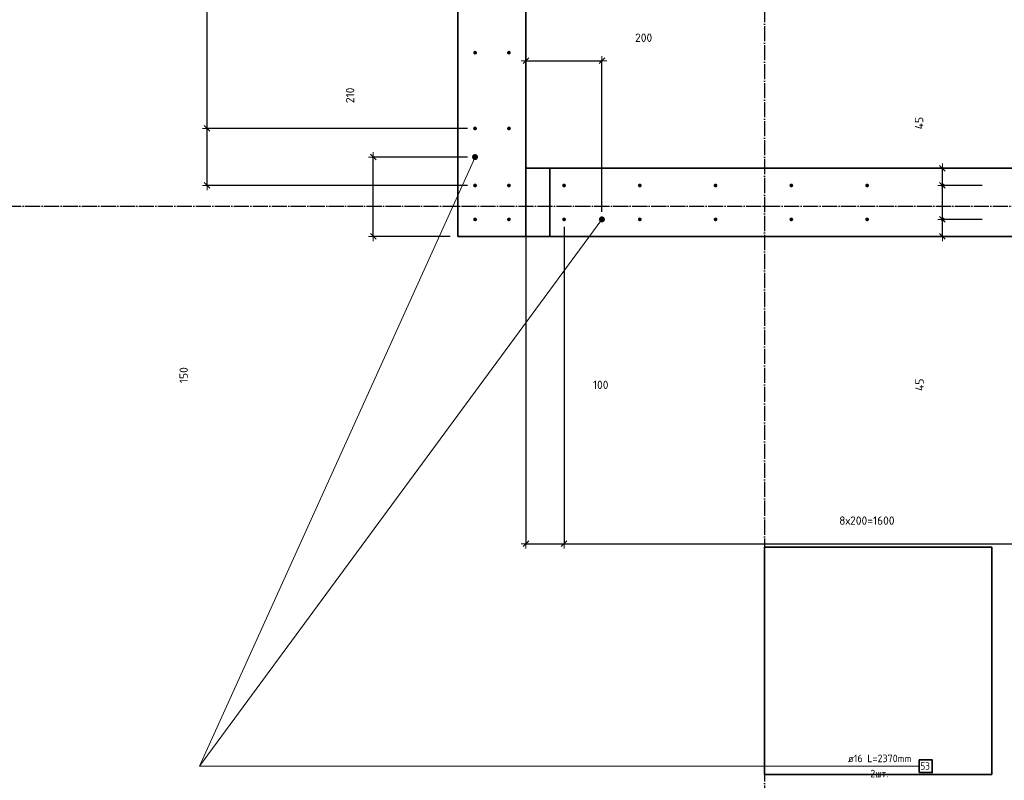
# Model space of a CAD drawing. Header units: millimetres. Extents: x 27309 to 183995, y -852 to 48500.
# Tile 28 of 93: x 133853 to 136453, y 36885 to 38892. Entities that reach past the tile are written whole.
import ezdxf

# ---------------------------------------------------------------- set-up
doc = ezdxf.new("R2010")
doc.units = ezdxf.units.MM
doc.header["$PDMODE"] = 65
for name, pattern in [('______11', [50, 40, -5, 0, -5]), ('______5', [110, 80, -10, 10, -10]), ('________', [0])]:
    doc.linetypes.add(name, pattern=pattern)
doc.layers.add('Арм.стержн. Выпуски', color=180, linetype='Continuous', lineweight=35)
doc.layers.add('Размерная линия_ общее', color=7, linetype='Continuous', lineweight=13)
doc.layers.add('Осевая линия_ общее', color=7, linetype='______5', lineweight=13, true_color=0xa0a0a0)
doc.styles.add('ISOCPEUR', font='ISOCPEUR')
doc.dimstyles.new('DIMSTYLE_3', dxfattribs={"dimtxt": 22, "dimasz": 25, "dimexe": 0, "dimexo": 0, "dimgap": 11, "dimtad": 2, "dimdec": 0, "dimrnd": 5, "dimzin": 12, "dimdsep": 46, "dimtxsty": 'ISOCPEUR', "dimblk1": 'ALL_ML_STRICH', "dimblk2": 'ALL_ML_STRICH', "dimsah": 1, "dimcen": 0, "dimclrd": 7, "dimclre": 256, "dimclrt": 7, "dimadec": 0, "dimazin": 0, "dimtfac": 1, "dimtdec": 0, "dimtix": 1, "dimtmove": 2, "dimatfit": 3, "dimfxl": 0, "dimtzin": 0, "dimlwd": 0, "dimlwe": -3, "dimarcsym": 0})
doc.dimstyles.new('DIMSTYLE_5', dxfattribs={"dimtxt": 22, "dimasz": 25, "dimexe": 0, "dimexo": 0, "dimgap": 11, "dimtad": 2, "dimdec": 0, "dimrnd": 5, "dimzin": 12, "dimdsep": 46, "dimtxsty": 'ISOCPEUR', "dimblk1": 'ALL_ML_STRICH', "dimblk2": 'ALL_ML_STRICH', "dimsah": 1, "dimcen": 0, "dimclrd": 7, "dimclre": 256, "dimclrt": 7, "dimadec": 0, "dimazin": 0, "dimtfac": 1, "dimtdec": 0, "dimtix": 1, "dimtmove": 2, "dimatfit": 3, "dimfxl": 0, "dimtvp": 1.2, "dimtzin": 0, "dimlwd": 0, "dimlwe": -3, "dimarcsym": 0})
doc.dimstyles.new('DIMSTYLE_7', dxfattribs={"dimtxt": 22, "dimasz": 25, "dimexe": 0, "dimexo": 0, "dimgap": 11, "dimtad": 0, "dimdec": 0, "dimrnd": 5, "dimzin": 12, "dimdsep": 46, "dimtxsty": 'ISOCPEUR', "dimblk1": 'ALL_ML_STRICH', "dimblk2": 'ALL_ML_STRICH', "dimsah": 1, "dimcen": 0, "dimclrd": 7, "dimclre": 256, "dimclrt": 7, "dimadec": 0, "dimazin": 0, "dimtfac": 1, "dimtdec": 0, "dimtix": 1, "dimtmove": 2, "dimatfit": 3, "dimfxl": 0, "dimtzin": 0, "dimlwd": 0, "dimlwe": -3, "dimarcsym": 0})

# ---------------------------------------------------------------- blocks, each defined once
blk = doc.blocks.new('ALL_ML_STRICH')
at = {"color": 0, "linetype": 'ByBlock', "lineweight": -2}
for p, q in [((-1, 0), (0.5, 0)), ((-0.3, -0.3), (0.3, 0.3)), ((0, -0.5), (0, 0.5))]:
    blk.add_line(p, q, dxfattribs=at)
blk = doc.blocks.new('*D177')
at = {"layer": 'DEFPOINTS', "color": 7, "linetype": 'Continuous', "lineweight": 13, "transparency": 33554687}
for p in [(136414.1, 38365), (136289.4, 38320), (136352.1, 38320)]:
    blk.add_point(p, dxfattribs=at)
at = {"layer": 'Размерная линия_ общее', "color": 253, "linetype": 'Continuous', "lineweight": -2, "true_color": 0xa0a0a0, "transparency": 33554687}
for p, q in [((136394.1, 38365), (136289.4, 38365)), ((136332.1, 38320), (136289.4, 38320))]:
    blk.add_line(p, q, dxfattribs=at)
at = {"layer": 'Размерная линия_ общее', "color": 7, "linetype": 'Continuous', "lineweight": -2, "transparency": 33554687}
blk.add_line((136289.4, 38320), (136289.4, 38365), dxfattribs=at)
at = {"layer": 'Размерная линия_ общее', "color": 7, "linetype": 'Continuous', "lineweight": 13, "transparency": 33554687, "xscale": 25, "yscale": 25, "zscale": 25}
for p, rotation in [((136289.4, 38365), 90), ((136289.4, 38320), 270)]:
    blk.add_blockref('ALL_ML_STRICH', p, dxfattribs=dict(at, rotation=rotation))
at = {"layer": 'Размерная линия_ общее', "color": 7, "linetype": 'Continuous', "lineweight": 13, "transparency": 33554687, "insert": (136228.9, 37928.5), "char_height": 22, "width": 44, "attachment_point": 5, "rotation": 90, "style": 'ISOCPEUR'}
blk.add_mtext('\\A1;{45}', dxfattribs=at)
blk = doc.blocks.new('*D178')
at = {"layer": 'DEFPOINTS', "color": 7, "linetype": 'Continuous', "lineweight": 13, "transparency": 33554687}
for p in [(136414.1, 38454.5), (136289.4, 38365), (136414.1, 38365)]:
    blk.add_point(p, dxfattribs=at)
at = {"layer": 'Размерная линия_ общее', "color": 253, "linetype": 'Continuous', "lineweight": -2, "true_color": 0xa0a0a0, "transparency": 33554687}
for p, q in [((136394.1, 38454.5), (136289.4, 38454.5)), ((136394.1, 38365), (136289.4, 38365))]:
    blk.add_line(p, q, dxfattribs=at)
at = {"layer": 'Размерная линия_ общее', "color": 7, "linetype": 'Continuous', "lineweight": -2, "transparency": 33554687}
blk.add_line((136289.4, 38365), (136289.4, 38454.5), dxfattribs=at)
at = {"layer": 'Размерная линия_ общее', "color": 7, "linetype": 'Continuous', "lineweight": 13, "transparency": 33554687, "xscale": 25, "yscale": 25, "zscale": 25}
for p, rotation in [((136289.4, 38454.5), 90), ((136289.4, 38365), 270)]:
    blk.add_blockref('ALL_ML_STRICH', p, dxfattribs=dict(at, rotation=rotation))
at = {"layer": 'Размерная линия_ общее', "color": 7, "linetype": 'Continuous', "lineweight": 13, "transparency": 33554687, "insert": (136560.9, 38613.9), "char_height": 22, "width": 44, "attachment_point": 5, "rotation": 90, "style": 'ISOCPEUR'}
blk.add_mtext('\\A1;{90}', dxfattribs=at)
blk = doc.blocks.new('*D179')
at = {"layer": 'DEFPOINTS', "color": 7, "linetype": 'Continuous', "lineweight": 13, "transparency": 33554687}
for p in [(136392.7, 38500), (136289.4, 38454.5), (136414.1, 38454.5)]:
    blk.add_point(p, dxfattribs=at)
at = {"layer": 'Размерная линия_ общее', "color": 253, "linetype": 'Continuous', "lineweight": -2, "true_color": 0xa0a0a0, "transparency": 33554687}
for p, q in [((136372.7, 38500), (136289.4, 38500)), ((136394.1, 38454.5), (136289.4, 38454.5))]:
    blk.add_line(p, q, dxfattribs=at)
at = {"layer": 'Размерная линия_ общее', "color": 7, "linetype": 'Continuous', "lineweight": -2, "transparency": 33554687}
blk.add_line((136289.4, 38454.5), (136289.4, 38500), dxfattribs=at)
at = {"layer": 'Размерная линия_ общее', "color": 7, "linetype": 'Continuous', "lineweight": 13, "transparency": 33554687, "xscale": 25, "yscale": 25, "zscale": 25}
for p, rotation in [((136289.4, 38500), 90), ((136289.4, 38454.5), 270)]:
    blk.add_blockref('ALL_ML_STRICH', p, dxfattribs=dict(at, rotation=rotation))
at = {"layer": 'Размерная линия_ общее', "color": 7, "linetype": 'Continuous', "lineweight": 13, "transparency": 33554687, "insert": (136227.8, 38619.1), "char_height": 22, "width": 44, "attachment_point": 5, "rotation": 90, "style": 'ISOCPEUR'}
blk.add_mtext('\\A1;{45}', dxfattribs=at)
blk = doc.blocks.new('*D474')
at = {"layer": 'DEFPOINTS', "color": 7, "linetype": 'Continuous', "lineweight": 13, "transparency": 33554687}
for p in [(135055.5, 38529.5), (134786.6, 38320), (135010, 38320)]:
    blk.add_point(p, dxfattribs=at)
at = {"layer": 'Размерная линия_ общее', "color": 253, "linetype": 'Continuous', "lineweight": -2, "true_color": 0xa0a0a0, "transparency": 33554687}
for p, q in [((135035.5, 38529.5), (134786.6, 38529.5)), ((134990, 38320), (134786.6, 38320))]:
    blk.add_line(p, q, dxfattribs=at)
at = {"layer": 'Размерная линия_ общее', "color": 7, "linetype": 'Continuous', "lineweight": -2, "transparency": 33554687}
blk.add_line((134786.6, 38320), (134786.6, 38529.5), dxfattribs=at)
at = {"layer": 'Размерная линия_ общее', "color": 7, "linetype": 'Continuous', "lineweight": 13, "transparency": 33554687, "xscale": 25, "yscale": 25, "zscale": 25}
for p, rotation in [((134786.6, 38529.5), 90), ((134786.6, 38320), 270)]:
    blk.add_blockref('ALL_ML_STRICH', p, dxfattribs=dict(at, rotation=rotation))
at = {"layer": 'Размерная линия_ общее', "color": 7, "linetype": 'Continuous', "lineweight": 13, "transparency": 33554687, "insert": (134725.6, 38692.3), "char_height": 22, "width": 66, "attachment_point": 5, "rotation": 90, "style": 'ISOCPEUR'}
blk.add_mtext('\\A1;{210}', dxfattribs=at)
blk = doc.blocks.new('*D478')
at = {"layer": 'DEFPOINTS', "color": 7, "linetype": 'Continuous', "lineweight": 13, "transparency": 33554687}
for p in [(135055.5, 38605), (134348.2, 38454.5), (135055.5, 38454.5)]:
    blk.add_point(p, dxfattribs=at)
at = {"layer": 'Размерная линия_ общее', "color": 253, "linetype": 'Continuous', "lineweight": -2, "true_color": 0xa0a0a0, "transparency": 33554687}
for p, q in [((135035.5, 38605), (134348.2, 38605)), ((135035.5, 38454.5), (134348.2, 38454.5))]:
    blk.add_line(p, q, dxfattribs=at)
at = {"layer": 'Размерная линия_ общее', "color": 7, "linetype": 'Continuous', "lineweight": -2, "transparency": 33554687}
blk.add_line((134348.2, 38454.5), (134348.2, 38605), dxfattribs=at)
at = {"layer": 'Размерная линия_ общее', "color": 7, "linetype": 'Continuous', "lineweight": 13, "transparency": 33554687, "xscale": 25, "yscale": 25, "zscale": 25}
for p, rotation in [((134348.2, 38605), 90), ((134348.2, 38454.5), 270)]:
    blk.add_blockref('ALL_ML_STRICH', p, dxfattribs=dict(at, rotation=rotation))
at = {"layer": 'Размерная линия_ общее', "color": 7, "linetype": 'Continuous', "lineweight": 13, "transparency": 33554687, "insert": (134286.2, 37953.8), "char_height": 22, "width": 66, "attachment_point": 5, "rotation": 90, "style": 'ISOCPEUR'}
blk.add_mtext('\\A1;{150}', dxfattribs=at)
blk = doc.blocks.new('*D479')
at = {"layer": 'DEFPOINTS', "color": 7, "linetype": 'Continuous', "lineweight": 13, "transparency": 33554687}
for p in [(135055.5, 40005), (134348.2, 38605), (135055.5, 38605)]:
    blk.add_point(p, dxfattribs=at)
at = {"layer": 'Размерная линия_ общее', "color": 253, "linetype": 'Continuous', "lineweight": -2, "true_color": 0xa0a0a0, "transparency": 33554687}
for p, q in [((135035.5, 40005), (134348.2, 40005)), ((135035.5, 38605), (134348.2, 38605))]:
    blk.add_line(p, q, dxfattribs=at)
at = {"layer": 'Размерная линия_ общее', "color": 7, "linetype": 'Continuous', "lineweight": -2, "transparency": 33554687}
blk.add_line((134348.2, 38605), (134348.2, 40005), dxfattribs=at)
at = {"layer": 'Размерная линия_ общее', "color": 7, "linetype": 'Continuous', "lineweight": 13, "transparency": 33554687, "xscale": 25, "yscale": 25, "zscale": 25}
for p, rotation in [((134348.2, 40005), 90), ((134348.2, 38605), 270)]:
    blk.add_blockref('ALL_ML_STRICH', p, dxfattribs=dict(at, rotation=rotation))
at = {"layer": 'Размерная линия_ общее', "color": 7, "linetype": 'Continuous', "lineweight": 13, "transparency": 33554687, "insert": (134276.2, 39267.6), "char_height": 22, "width": 1.1, "attachment_point": 1, "rotation": 90, "line_spacing_factor": 0.60241, "style": 'ISOCPEUR'}
blk.add_mtext('7х200', dxfattribs=at)
blk = doc.blocks.new('*D485')
at = {"layer": 'DEFPOINTS', "color": 7, "linetype": 'Continuous', "lineweight": 13, "transparency": 33554687}
for p in [(135190, 38500), (135290.5, 38365), (135190, 37509)]:
    blk.add_point(p, dxfattribs=at)
at = {"layer": 'Размерная линия_ общее', "color": 253, "linetype": 'Continuous', "lineweight": -2, "true_color": 0xa0a0a0, "transparency": 33554687}
for p, q in [((135190, 38480), (135190, 37509)), ((135290.5, 38345), (135290.5, 37509))]:
    blk.add_line(p, q, dxfattribs=at)
at = {"layer": 'Размерная линия_ общее', "color": 7, "linetype": 'Continuous', "lineweight": -2, "transparency": 33554687}
blk.add_line((135190, 37509), (135290.5, 37509), dxfattribs=at)
at = {"layer": 'Размерная линия_ общее', "color": 7, "linetype": 'Continuous', "lineweight": 13, "transparency": 33554687, "xscale": 25, "yscale": 25, "zscale": 25, "rotation": 180}
blk.add_blockref('ALL_ML_STRICH', (135190, 37509), dxfattribs=at)
at = {"layer": 'Размерная линия_ общее', "color": 7, "linetype": 'Continuous', "lineweight": 13, "transparency": 33554687, "xscale": 25, "yscale": 25, "zscale": 25}
blk.add_blockref('ALL_ML_STRICH', (135290.5, 37509), dxfattribs=at)
at = {"layer": 'Размерная линия_ общее', "color": 7, "linetype": 'Continuous', "lineweight": 13, "transparency": 33554687, "insert": (135387.1, 37928.3), "char_height": 22, "width": 66, "attachment_point": 5, "style": 'ISOCPEUR'}
blk.add_mtext('\\A1;{100}', dxfattribs=at)
blk = doc.blocks.new('*D486')
at = {"layer": 'DEFPOINTS', "color": 7, "linetype": 'Continuous', "lineweight": 13, "transparency": 33554687}
for p in [(135290.5, 38365), (136890.5, 38365), (135290.5, 37509)]:
    blk.add_point(p, dxfattribs=at)
at = {"layer": 'Размерная линия_ общее', "color": 253, "linetype": 'Continuous', "lineweight": -2, "true_color": 0xa0a0a0, "transparency": 33554687}
for p, q in [((135290.5, 38345), (135290.5, 37509)), ((136890.5, 38345), (136890.5, 37509))]:
    blk.add_line(p, q, dxfattribs=at)
at = {"layer": 'Размерная линия_ общее', "color": 7, "linetype": 'Continuous', "lineweight": -2, "transparency": 33554687}
blk.add_line((135290.5, 37509), (136890.5, 37509), dxfattribs=at)
at = {"layer": 'Размерная линия_ общее', "color": 7, "linetype": 'Continuous', "lineweight": 13, "transparency": 33554687, "xscale": 25, "yscale": 25, "zscale": 25, "rotation": 180}
blk.add_blockref('ALL_ML_STRICH', (135290.5, 37509), dxfattribs=at)
at = {"layer": 'Размерная линия_ общее', "color": 7, "linetype": 'Continuous', "lineweight": 13, "transparency": 33554687, "xscale": 25, "yscale": 25, "zscale": 25}
blk.add_blockref('ALL_ML_STRICH', (136890.5, 37509), dxfattribs=at)
at = {"layer": 'Размерная линия_ общее', "color": 7, "linetype": 'Continuous', "lineweight": 13, "transparency": 33554687, "insert": (136016.8, 37581), "char_height": 22, "width": 1.1, "attachment_point": 1, "line_spacing_factor": 0.60241, "style": 'ISOCPEUR'}
blk.add_mtext('8х200=1600', dxfattribs=at)
blk = doc.blocks.new('*D526')
at = {"layer": 'DEFPOINTS', "color": 7, "linetype": 'Continuous', "lineweight": 13, "transparency": 33554687}
for p in [(135190, 38783.6), (135190, 38500), (135390.5, 38365)]:
    blk.add_point(p, dxfattribs=at)
at = {"layer": 'Размерная линия_ общее', "color": 253, "linetype": 'Continuous', "lineweight": -2, "true_color": 0xa0a0a0, "transparency": 33554687}
for p, q in [((135190, 38520), (135190, 38783.6)), ((135390.5, 38385), (135390.5, 38783.6))]:
    blk.add_line(p, q, dxfattribs=at)
at = {"layer": 'Размерная линия_ общее', "color": 7, "linetype": 'Continuous', "lineweight": -2, "transparency": 33554687}
blk.add_line((135190, 38783.6), (135390.5, 38783.6), dxfattribs=at)
at = {"layer": 'Размерная линия_ общее', "color": 7, "linetype": 'Continuous', "lineweight": 13, "transparency": 33554687, "xscale": 25, "yscale": 25, "zscale": 25, "rotation": 180}
blk.add_blockref('ALL_ML_STRICH', (135190, 38783.6), dxfattribs=at)
at = {"layer": 'Размерная линия_ общее', "color": 7, "linetype": 'Continuous', "lineweight": 13, "transparency": 33554687, "xscale": 25, "yscale": 25, "zscale": 25}
blk.add_blockref('ALL_ML_STRICH', (135390.5, 38783.6), dxfattribs=at)
at = {"layer": 'Размерная линия_ общее', "color": 7, "linetype": 'Continuous', "lineweight": 13, "transparency": 33554687, "insert": (135500.6, 38844.5), "char_height": 22, "width": 66, "attachment_point": 5, "style": 'ISOCPEUR'}
blk.add_mtext('\\A1;{200}', dxfattribs=at)

msp = doc.modelspace()

# ---------------------------------------------------------------- hatches: boundary and pattern name
at = {"layer": 'Арм.стержн. Выпуски', "linetype": 'Continuous', "lineweight": 35, "transparency": 33554687}
for color, points in [(4, [(135060.5, 38805), (135060.1, 38806.9), (135059, 38808.5), (135057.4, 38809.6), (135055.5, 38810), (135053.6, 38809.6), (135051.9, 38808.5), (135050.8, 38806.9), (135050.5, 38805), (135050.8, 38803.1), (135051.9, 38801.4), (135053.6, 38800.4), (135055.5, 38800), (135057.4, 38800.4), (135059, 38801.4), (135060.1, 38803.1)]), (4, [(135150, 38805), (135149.6, 38806.9), (135148.5, 38808.5), (135146.9, 38809.6), (135145, 38810), (135143.1, 38809.6), (135141.5, 38808.5), (135140.4, 38806.9), (135140, 38805), (135140.4, 38803.1), (135141.5, 38801.4), (135143.1, 38800.4), (135145, 38800), (135146.9, 38800.4), (135148.5, 38801.4), (135149.6, 38803.1)]), (4, [(135060.5, 38605), (135060.1, 38606.9), (135059, 38608.5), (135057.4, 38609.6), (135055.5, 38610), (135053.6, 38609.6), (135051.9, 38608.5), (135050.8, 38606.9), (135050.5, 38605), (135050.8, 38603.1), (135051.9, 38601.4), (135053.6, 38600.4), (135055.5, 38600), (135057.4, 38600.4), (135059, 38601.4), (135060.1, 38603.1)]), (4, [(135150, 38605), (135149.6, 38606.9), (135148.5, 38608.5), (135146.9, 38609.6), (135145, 38610), (135143.1, 38609.6), (135141.5, 38608.5), (135140.4, 38606.9), (135140, 38605), (135140.4, 38603.1), (135141.5, 38601.4), (135143.1, 38600.4), (135145, 38600), (135146.9, 38600.4), (135148.5, 38601.4), (135149.6, 38603.1)]), (7, [(135063.5, 38529.5), (135062.8, 38532.6), (135061.1, 38535.2), (135058.5, 38536.9), (135055.5, 38537.5), (135052.4, 38536.9), (135049.8, 38535.2), (135048.1, 38532.6), (135047.5, 38529.5), (135048.1, 38526.4), (135049.8, 38523.8), (135052.4, 38522.1), (135055.5, 38521.5), (135058.5, 38522.1), (135061.1, 38523.8), (135062.8, 38526.4)]), (4, [(135060.5, 38454.5), (135060.1, 38456.4), (135059, 38458), (135057.4, 38459.1), (135055.5, 38459.5), (135053.5, 38459.1), (135051.9, 38458), (135050.8, 38456.4), (135050.5, 38454.5), (135050.8, 38452.6), (135051.9, 38451), (135053.5, 38449.9), (135055.5, 38449.5), (135057.4, 38449.9), (135059, 38451), (135060.1, 38452.6)]), (4, [(135150, 38454.5), (135149.6, 38456.4), (135148.5, 38458), (135146.9, 38459.1), (135145, 38459.5), (135143.1, 38459.1), (135141.5, 38458), (135140.4, 38456.4), (135140, 38454.5), (135140.4, 38452.6), (135141.5, 38451), (135143.1, 38449.9), (135145, 38449.5), (135146.9, 38449.9), (135148.5, 38451), (135149.6, 38452.6)]), (4, [(135295.5, 38454.5), (135295.1, 38456.4), (135294, 38458), (135292.4, 38459.1), (135290.5, 38459.5), (135288.6, 38459.1), (135287, 38458), (135285.9, 38456.4), (135285.5, 38454.5), (135285.9, 38452.6), (135287, 38451), (135288.6, 38449.9), (135290.5, 38449.5), (135292.4, 38449.9), (135294, 38451), (135295.1, 38452.6)]), (4, [(135495.5, 38454.5), (135495.1, 38456.4), (135494, 38458), (135492.4, 38459.1), (135490.5, 38459.5), (135488.6, 38459.1), (135487, 38458), (135485.9, 38456.4), (135485.5, 38454.5), (135485.9, 38452.6), (135487, 38451), (135488.6, 38449.9), (135490.5, 38449.5), (135492.4, 38449.9), (135494, 38451), (135495.1, 38452.6)]), (4, [(135695.5, 38454.5), (135695.1, 38456.4), (135694, 38458), (135692.4, 38459.1), (135690.5, 38459.5), (135688.6, 38459.1), (135687, 38458), (135685.9, 38456.4), (135685.5, 38454.5), (135685.9, 38452.6), (135687, 38451), (135688.6, 38449.9), (135690.5, 38449.5), (135692.4, 38449.9), (135694, 38451), (135695.1, 38452.6)]), (4, [(135895.5, 38454.5), (135895.1, 38456.4), (135894, 38458), (135892.4, 38459.1), (135890.5, 38459.5), (135888.6, 38459.1), (135887, 38458), (135885.9, 38456.4), (135885.5, 38454.5), (135885.9, 38452.6), (135887, 38451), (135888.6, 38449.9), (135890.5, 38449.5), (135892.4, 38449.9), (135894, 38451), (135895.1, 38452.6)]), (4, [(136095.5, 38454.5), (136095.1, 38456.4), (136094, 38458), (136092.4, 38459.1), (136090.5, 38459.5), (136088.6, 38459.1), (136087, 38458), (136085.9, 38456.4), (136085.5, 38454.5), (136085.9, 38452.6), (136087, 38451), (136088.6, 38449.9), (136090.5, 38449.5), (136092.4, 38449.9), (136094, 38451), (136095.1, 38452.6)]), (4, [(136295.5, 38454.5), (136295.1, 38456.4), (136294, 38458), (136292.4, 38459.1), (136290.5, 38459.5), (136288.6, 38459.1), (136287, 38458), (136285.9, 38456.4), (136285.5, 38454.5), (136285.9, 38452.6), (136287, 38451), (136288.6, 38449.9), (136290.5, 38449.5), (136292.4, 38449.9), (136294, 38451), (136295.1, 38452.6)]), (4, [(135060.5, 38365), (135060.1, 38366.9), (135059, 38368.5), (135057.4, 38369.6), (135055.5, 38370), (135053.5, 38369.6), (135051.9, 38368.5), (135050.8, 38366.9), (135050.5, 38365), (135050.8, 38363.1), (135051.9, 38361.4), (135053.5, 38360.4), (135055.5, 38360), (135057.4, 38360.4), (135059, 38361.4), (135060.1, 38363.1)]), (4, [(135150, 38365), (135149.6, 38366.9), (135148.5, 38368.5), (135146.9, 38369.6), (135145, 38370), (135143.1, 38369.6), (135141.5, 38368.5), (135140.4, 38366.9), (135140, 38365), (135140.4, 38363.1), (135141.5, 38361.4), (135143.1, 38360.4), (135145, 38360), (135146.9, 38360.4), (135148.5, 38361.4), (135149.6, 38363.1)]), (4, [(135295.5, 38365), (135295.1, 38366.9), (135294, 38368.5), (135292.4, 38369.6), (135290.5, 38370), (135288.6, 38369.6), (135287, 38368.5), (135285.9, 38366.9), (135285.5, 38365), (135285.9, 38363.1), (135287, 38361.4), (135288.6, 38360.4), (135290.5, 38360), (135292.4, 38360.4), (135294, 38361.4), (135295.1, 38363.1)]), (7, [(135398.5, 38365), (135397.9, 38368), (135396.2, 38370.6), (135393.6, 38372.4), (135390.5, 38373), (135387.4, 38372.4), (135384.8, 38370.6), (135383.1, 38368), (135382.5, 38365), (135383.1, 38361.9), (135384.8, 38359.3), (135387.4, 38357.6), (135390.5, 38357), (135393.6, 38357.6), (135396.2, 38359.3), (135397.9, 38361.9)]), (4, [(135495.5, 38365), (135495.1, 38366.9), (135494, 38368.5), (135492.4, 38369.6), (135490.5, 38370), (135488.6, 38369.6), (135487, 38368.5), (135485.9, 38366.9), (135485.5, 38365), (135485.9, 38363.1), (135487, 38361.4), (135488.6, 38360.4), (135490.5, 38360), (135492.4, 38360.4), (135494, 38361.4), (135495.1, 38363.1)]), (4, [(135695.5, 38365), (135695.1, 38366.9), (135694, 38368.5), (135692.4, 38369.6), (135690.5, 38370), (135688.6, 38369.6), (135687, 38368.5), (135685.9, 38366.9), (135685.5, 38365), (135685.9, 38363.1), (135687, 38361.4), (135688.6, 38360.4), (135690.5, 38360), (135692.4, 38360.4), (135694, 38361.4), (135695.1, 38363.1)]), (4, [(135895.5, 38365), (135895.1, 38366.9), (135894, 38368.5), (135892.4, 38369.6), (135890.5, 38370), (135888.6, 38369.6), (135887, 38368.5), (135885.9, 38366.9), (135885.5, 38365), (135885.9, 38363.1), (135887, 38361.4), (135888.6, 38360.4), (135890.5, 38360), (135892.4, 38360.4), (135894, 38361.4), (135895.1, 38363.1)]), (4, [(136095.5, 38365), (136095.1, 38366.9), (136094, 38368.5), (136092.4, 38369.6), (136090.5, 38370), (136088.6, 38369.6), (136087, 38368.5), (136085.9, 38366.9), (136085.5, 38365), (136085.9, 38363.1), (136087, 38361.4), (136088.6, 38360.4), (136090.5, 38360), (136092.4, 38360.4), (136094, 38361.4), (136095.1, 38363.1)]), (4, [(136295.5, 38365), (136295.1, 38366.9), (136294, 38368.5), (136292.4, 38369.6), (136290.5, 38370), (136288.6, 38369.6), (136287, 38368.5), (136285.9, 38366.9), (136285.5, 38365), (136285.9, 38363.1), (136287, 38361.4), (136288.6, 38360.4), (136290.5, 38360), (136292.4, 38360.4), (136294, 38361.4), (136295.1, 38363.1)])]:
    msp.add_hatch(color=color, dxfattribs=at).paths.add_polyline_path(points)

# ---------------------------------------------------------------- linework, layer by layer
at = {"color": 7, "linetype": 'Continuous', "lineweight": 35, "transparency": 33554687}
for p, q in [((135010, 38500), (135010, 40100)), ((135190, 40100), (135190, 38500)), ((135010, 38320), (135010, 38500)), ((135190, 38500), (136940, 38500)), ((136940, 38320), (135010, 38320))]:
    msp.add_line(p, q, dxfattribs=at)
at = {"color": 7, "linetype": '________', "lineweight": 35, "transparency": 33554687}
for p, q in [((135190, 38500), (135190, 38320)), ((135190, 38500), (135190, 38500)), ((135253, 38320), (135253, 38500))]:
    msp.add_line(p, q, dxfattribs=at)
at = {"layer": 'Арм.стержн. Выпуски', "color": 7, "linetype": 'Continuous', "lineweight": 13, "transparency": 33554687}
for q in [(135055.5, 38529.5), (135390.5, 38365), (136228, 36921.6)]:
    msp.add_line((134328, 36921.6), q, dxfattribs=at)
at = {"layer": 'Арм.стержн. Выпуски', "color": 7, "linetype": 'Continuous', "lineweight": 35, "transparency": 33554687}
msp.add_lwpolyline([(136228, 36904.9), (136262.7, 36904.9), (136262.7, 36938.3), (136228, 36938.3), (136228, 36904.9)], dxfattribs=at)
at = {"layer": 'Осевая линия_ общее', "color": 253, "linetype": '______11', "lineweight": -3, "true_color": 0xa0a0a0, "transparency": 33554687}
for p, q in [((135820, 46340), (135820, 27662.1)), ((125200, 38400), (169325.4, 38400))]:
    msp.add_line(p, q, dxfattribs=at)
at = {"layer": 'Размерная линия_ общее', "color": 7, "linetype": 'Continuous', "lineweight": 35, "transparency": 33554687}
for p, q in [((135820, 37500), (135820, 36900)), ((136420, 37500), (135820, 37500)), ((136420, 36900), (136420, 37500)), ((135820, 36900), (136420, 36900))]:
    msp.add_line(p, q, dxfattribs=at)

# ---------------------------------------------------------------- texts
at = {"layer": 'Арм.стержн. Выпуски', "color": 7, "linetype": 'Continuous', "lineweight": 25, "transparency": 33554687, "char_height": 20, "attachment_point": 7, "style": 'ISOCPEUR'}
for s, insert, width in [('\\W0.96;ø16 L=2370mm ', (136040, 36932.3), 195.502), ('\\W0.94;2шт. ', (136099, 36892.3), 77.419), ('\\W0.87;53', (136231.3, 36912.3), 36.721)]:
    msp.add_mtext(s, dxfattribs=dict(at, insert=insert, width=width))

# ---------------------------------------------------------------- dimensions: what is measured, and where the dimension line sits
at = {"layer": 'Размерная линия_ общее', "color": 7, "linetype": 'Continuous', "lineweight": 13, "transparency": 33554687}
dim = msp.add_linear_dim(base=(134348.2, 40005), p1=(135035.5, 38605), p2=(135035.5, 40005), angle=90, text='7х200', dimstyle='DIMSTYLE_3', override={"dimpost": '<>', "dimclrd": 7, "dimclre": 253, "dimclrt": 7, "dimlwd": 0, "dimlwe": 65533}, dxfattribs=at)
dim.commit()
dim.dimension.update_dxf_attribs({"geometry": '*D479', "text_midpoint": (134337.2, 39305), "dimtype": 160})
for base, p1, p2, picture, middle in [((135390.4966, 38783.5575), (135190, 38520), (135390.4966, 38384.9721), '*D526', (135500.6189, 38844.5419)), ((135290.4966, 37509.0408), (135190, 38480), (135290.4966, 38344.9721), '*D485', (135387.1082, 37928.3055))]:
    dim = msp.add_linear_dim(base=base, p1=p1, p2=p2, dimstyle='DIMSTYLE_3', override={"dimpost": '<>', "dimclrd": 7, "dimclre": 253, "dimclrt": 7, "dimlwd": 0, "dimlwe": 65533}, dxfattribs=at)
    dim.commit()
    dim.dimension.update_dxf_attribs({"geometry": picture, "text_midpoint": middle, "dimtype": 160})
for base, p1, p2, dimstyle, picture, middle in [((134786.6251, 38529.5034), (134990, 38320), (135035.4549, 38529.5034), 'DIMSTYLE_3', '*D474', (134725.6358, 38692.3391)), ((136289.3853, 38500), (136394.1321, 38454.5034), (136372.7444, 38500), 'DIMSTYLE_5', '*D179', (136227.775, 38619.0757)), ((136289.3853, 38454.5034), (136394.1321, 38364.9721), (136394.1321, 38454.5034), 'DIMSTYLE_7', '*D178', (136560.9448, 38613.8938)), ((134348.1517, 38604.9721), (135035.4549, 38454.5034), (135035.4687, 38604.9721), 'DIMSTYLE_3', '*D478', (134286.2138, 37953.8344)), ((136289.4, 38365), (136332.1, 38320), (136394.1, 38365), 'DIMSTYLE_5', '*D177', (136228.9, 37928.5))]:
    dim = msp.add_linear_dim(base=base, p1=p1, p2=p2, angle=90, dimstyle=dimstyle, override={"dimpost": '<>', "dimclrd": 7, "dimclre": 253, "dimclrt": 7, "dimlwd": 0, "dimlwe": 65533}, dxfattribs=at)
    dim.commit()
    dim.dimension.update_dxf_attribs({"geometry": picture, "text_midpoint": middle, "dimtype": 160})
dim = msp.add_linear_dim(base=(136890.5, 37509), p1=(135290.5, 38345), p2=(136890.5, 38345), text='8х200=1600', dimstyle='DIMSTYLE_3', override={"dimpost": '<>', "dimclrd": 7, "dimclre": 253, "dimclrt": 7, "dimlwd": 0, "dimlwe": 65533}, dxfattribs=at)
dim.commit()
dim.dimension.update_dxf_attribs({"geometry": '*D486', "text_midpoint": (136090.5, 37520), "dimtype": 160})

doc.saveas('drawing.dxf')
